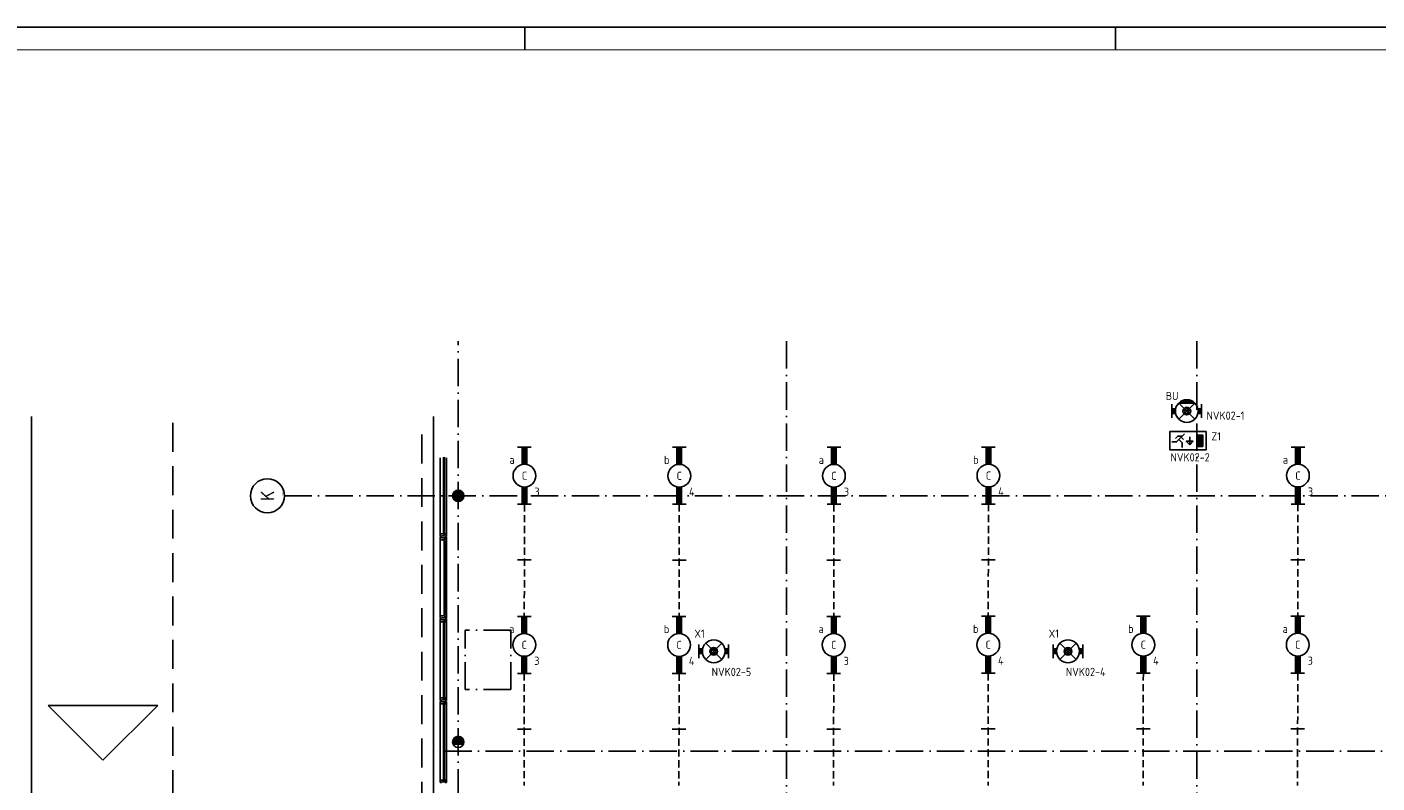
# Model space of a CAD drawing. Header units: millimetres. Extents: x 90707 to 259985, y -1262 to 84291.
# Tile 49 of 85: x 131388 to 160994, y 67708 to 84291. Entities that reach past the tile are written whole.
import ezdxf
from ezdxf.enums import TextEntityAlignment as Align

# ---------------------------------------------------------------- set-up
doc = ezdxf.new("R2010")
doc.units = ezdxf.units.MM
doc.header["$LTSCALE"] = 100
doc.linetypes.add('DASHDOT', pattern=[9, 6, -1.5, 0, -1.5])
doc.linetypes.add('HIDDEN', pattern=[9.525, 6.35, -3.175])
doc.layers.get('0').update_dxf_attribs({"linetype": 'CONTINUOUS'})
for name, color, linetype in [('AL$1----_MAATVOERING', 7, 'CONTINUOUS'), ('AL$7----_STRAMIEN', 1, 'DASHDOT'), ('AL21----_BUITENWAND', 4, 'CONTINUOUS'), ('AL28----_KONSTRUKTIE', 3, 'CONTINUOUS'), ('AL31----_BUITENKOZ', 7, 'CONTINUOUS'), ('AL32----_BINNENKOZ', 7, 'CONTINUOUS'), ('ALN-----_BLOCKNAAM', 2, 'CONTINUOUS'), ('ALXAA---_GEWBETON', 12, 'CONTINUOUS'), ('ALXOU---_GLAS', 7, 'CONTINUOUS'), ('EB63101-_ATTRIB', 2, 'CONTINUOUS'), ('EB63202-_ATTRIB', 2, 'CONTINUOUS'), ('EB63501-_ATTRIB', 2, 'CONTINUOUS'), ('EL63101-_LICHT-ARM', 3, 'CONTINUOUS'), ('EL63202-_NOODVRL-TXT', 3, 'CONTINUOUS'), ('EL63501-_NOODVRL-ARM', 3, 'CONTINUOUS'), ('EL6441--_DATACOM', 3, 'CONTINUOUS'), ('LIJN025', 10, 'CONTINUOUS'), ('LIJN035', 50, 'CONTINUOUS'), ('LIJN050', 90, 'CONTINUOUS'), ('TEKST25', 10, 'CONTINUOUS'), ('TEKST35', 50, 'CONTINUOUS'), ('TEKST50', 90, 'CONTINUOUS'), ('VOLGNUMMER', 7, 'CONTINUOUS')]:
    doc.layers.add(name, color=color, linetype=linetype)
doc.styles.add('1_8', font='ISO', dxfattribs={"height": 1.8})
doc.styles.add('ISO', font='ISO.SHX')
doc.styles.add('NORATT', font='isocp.shx')
doc.styles.add('ROMAND', font='romand')
doc.styles.get("Standard").update_dxf_attribs({"font": 'iso.shx'})

# ---------------------------------------------------------------- blocks, each defined once
blk = doc.blocks.new('A0-GE')
at = {"layer": 'LIJN025'}
for p, q in [((516, 836), (516, 841)), ((645.5, 836), (645.5, 841))]:
    blk.add_line(p, q, dxfattribs=at)
blk.add_lwpolyline([(1500, 841), (1500, 0), (0, 0), (0, 841)], close=True, dxfattribs=at)
at = {"layer": 'LIJN050', "const_width": 0.2}
blk.add_lwpolyline([(1495, 836), (25, 836), (25, 5), (1495, 5)], close=True, dxfattribs=at)
at = {"layer": 'TEKST25', "style": 'ROMAND', "width": 2.899115}
blk.add_attdef('STATUS', text='', height=2.5, dxfattribs=at).set_placement((1454, 71.5), (1493, 71.5), align=Align.FIT)
at = {"layer": 'TEKST25', "style": 'ISO'}
for tag, p in [('E', (1455.25, 66)), ('NAAM-E', (1466.75, 66)), ('DATUM-E', (1485, 66)), ('D', (1455.25, 61)), ('NAAM-D', (1466.75, 61)), ('DATUM-D', (1485, 61)), ('C', (1455.25, 56)), ('NAAM-C', (1466.75, 56)), ('DATUM-C', (1485, 56)), ('B', (1455.25, 51)), ('NAAM-B', (1466.75, 51)), ('DATUM-B', (1485, 51)), ('A', (1455.25, 46)), ('NAAM-A', (1466.75, 46)), ('DATUM-A', (1485, 46))]:
    blk.add_attdef(tag, text='', height=2.5, dxfattribs=at).set_placement(p, align=Align.CENTER)
for tag, p in [('DATUM', (1332.75, 36.25)), ('SCHAAL', (1368, 36.25)), ('GETEKEND', (1398.25, 36.25)), ('GECONTOL.', (1433, 36.25)), ('FORMAAT', (1463.25, 28.25))]:
    blk.add_attdef(tag, p, '', height=2.5, dxfattribs=at)
at = {"layer": 'TEKST35', "style": 'ISO'}
for tag, p in [('PROJECT', (1334.5, 72.5)), ('PLAATS', (1334.5, 63.5)), ('INSTALLATIE-REGEL1', (1334.5, 52.5)), ('INSTALLATIE-REGEL2', (1334.5, 43.5))]:
    blk.add_attdef(tag, p, '', height=4, dxfattribs=at)
blk.add_attdef('PROJ.NR.', text='', height=4, dxfattribs=at).set_placement((1481, 23), align=Align.CENTER)
at = {"layer": 'TEKST50', "style": 'ISO'}
blk.add_attdef('FILE-NAAM', text='', height=5, dxfattribs=at).set_placement((1473.5, 7.5), align=Align.CENTER)
blk = doc.blocks.new('EJ3T01W')
at = {"color": 0}
for p, q in [((-3.25, -1.5), (-3.25, 1.5)), ((-3.25, 0.52), (-2.44, 0.52)), ((-3.25, 0.17), (-2.49, 0.17)), ((-1.77, 1.77), (1.77, -1.77)), ((1.77, 1.77), (-1.77, -1.77)), ((2.44, 0.52), (3.25, 0.52)), ((2.49, 0.17), (3.25, 0.17)), ((3.25, -1.5), (3.25, 1.5)), ((-3.25, -0.17), (-2.49, -0.17)), ((-3.25, -0.52), (-2.44, -0.52)), ((2.44, -0.52), (3.25, -0.52)), ((2.49, -0.17), (3.25, -0.17))]:
    blk.add_line(p, q, dxfattribs=at)
for p, q in [((1.77, -1.77), (-1.77, -1.77)), ((1.48, -2.02), (-1.48, -2.02)), ((1.05, -2.27), (-1.05, -2.27))]:
    blk.add_line(p, q)
at = {"color": 6}
blk.add_lwpolyline([(1.77, -1.77), (1.75, -1.75)], dxfattribs=at)
at = {"color": 0}
for radius in [2.5, 0.85, 0.5]:
    blk.add_circle((0, 0), radius, dxfattribs=at)
at = {"color": 6, "style": '1_8'}
for tag, flags, p in [('A_CODE', 8, (-3.5, 2.75)), ('SCHAK', 8, (3.5, 2.75)), ('GROEP', 8, (-3.5, -2.75)), ('KAST', 9, (3.5, -2.75))]:
    blk.add_attdef(tag, text='', height=1.8, dxfattribs=dict(at, flags=flags)).set_placement(p, align=Align.MIDDLE)
blk = doc.blocks.new('ES3N026')
for p, q in [((-1.5, 0.75), (-1, 0.25)), ((0.38, -0.88), (0.38, 0.87)), ((2.25, 1.25), (2.25, -1.25)), ((2.5, 1.25), (2.5, -1.25)), ((2.75, 1.25), (2.75, -1.25)), ((3, 1.25), (3, -1.25))]:
    blk.add_line(p, q)
for points in [[(4.01, 2.01), (4.01, -1.98), (-3.99, -1.98), (-3.99, 2.01)], [(3.25, -1.25), (2, -1.25), (2, 1.25), (3.25, 1.25)], [(0.38, -0.88), (1.12, -0.13), (-0.37, -0.13)]]:
    blk.add_lwpolyline(points, close=True)
for points in [[(-0.75, 1.5), (-2.5, -0.25), (-3.5, -0.25)], [(-1.25, 1), (-2.25, 1), (-2.75, 0.5)], [(-2, 0.25), (-1.25, -0.5), (-1.25, -1.5)]]:
    blk.add_lwpolyline(points)
at = {"style": '1_8'}
for tag, flags, p in [('A_CODE', 8, (-3.5, 2.75)), ('SCHAK', 8, (3.5, 2.75)), ('GROEP', 8, (-3.5, -2.75)), ('KAST', 9, (3.5, -2.75))]:
    blk.add_attdef(tag, text='', height=1.8, dxfattribs=dict(at, flags=flags)).set_placement(p, align=Align.MIDDLE_CENTER)
at = {"color": 2, "style": '1_8', "flags": 8}
blk.add_attdef('NUMMER', text='', height=1.8, dxfattribs=at).set_placement((4, 3.75), align=Align.MIDDLE)
blk = doc.blocks.new('EJ3T01')
at = {"color": 0}
for p, q in [((-3.25, -1.5), (-3.25, 1.5)), ((-3.25, 0.52), (-2.44, 0.52)), ((-3.25, 0.17), (-2.49, 0.17)), ((-1.77, 1.77), (1.77, -1.77)), ((1.77, 1.77), (-1.77, -1.77)), ((2.44, 0.52), (3.25, 0.52)), ((2.49, 0.17), (3.25, 0.17)), ((3.25, -1.5), (3.25, 1.5)), ((-3.25, -0.17), (-2.49, -0.17)), ((-3.25, -0.52), (-2.44, -0.52)), ((2.44, -0.52), (3.25, -0.52)), ((2.49, -0.17), (3.25, -0.17))]:
    blk.add_line(p, q, dxfattribs=at)
at = {"color": 6}
blk.add_lwpolyline([(1.77, -1.77), (1.75, -1.75)], dxfattribs=at)
at = {"color": 0}
for radius in [2.5, 0.85, 0.5]:
    blk.add_circle((0, 0), radius, dxfattribs=at)
at = {"color": 6, "style": '1_8'}
for tag, flags, p in [('A_CODE', 8, (-3.5, 2.75)), ('SCHAK', 8, (3.5, 2.75)), ('GROEP', 8, (-3.5, -2.75)), ('KAST', 9, (3.5, -2.75))]:
    blk.add_attdef(tag, text='', height=1.8, dxfattribs=dict(at, flags=flags)).set_placement(p, align=Align.MIDDLE)
blk = doc.blocks.new('EJ3T20')
at = {"color": 0}
for p, q in [((-6.25, -1.5), (-6.25, 1.5)), ((-6.25, -1.5), (-6.25, 1.5)), ((-6.25, 0.52), (-2.44, 0.52)), ((-6.25, 0.52), (-2.44, 0.52)), ((-6.25, 0.17), (-2.49, 0.17)), ((-6.25, 0.17), (-2.49, 0.17)), ((2.44, 0.52), (6.25, 0.52)), ((2.44, 0.52), (6.25, 0.52)), ((2.49, 0.17), (6.25, 0.17)), ((2.49, 0.17), (6.25, 0.17)), ((6.25, -1.5), (6.25, 1.5)), ((6.25, -1.5), (6.25, 1.5)), ((-6.25, -0.17), (-2.49, -0.17)), ((-6.25, -0.17), (-2.49, -0.17)), ((-6.25, -0.52), (-2.44, -0.52)), ((-6.25, -0.52), (-2.44, -0.52)), ((2.44, -0.52), (6.25, -0.52)), ((2.44, -0.52), (6.25, -0.52)), ((2.49, -0.17), (6.25, -0.17)), ((2.49, -0.17), (6.25, -0.17))]:
    blk.add_line(p, q, dxfattribs=at)
blk.add_circle((0, 0), 2.5, dxfattribs=at)
blk.add_circle((0, 0), 2.5, dxfattribs=at)
at = {"style": 'NORATT', "flags": 9}
blk.add_attdef('GELIJK', text='', height=1.8, dxfattribs=at).set_placement((3.5, 5), align=Align.MIDDLE_CENTER)
at = {"color": 6}
for tag, style, flags, p in [('SCHAK', 'NORATT', 8, (3.5, 2.75)), ('SCHAK', '1_8', 8, (3.5, 2.75)), ('A_CODE', 'NORATT', 8, (0, 0)), ('A_CODE', '1_8', 8, (0, 0)), ('GROEP', 'NORATT', 8, (-3.5, -2.75)), ('GROEP', '1_8', 8, (-3.5, -2.75)), ('KAST', 'NORATT', 9, (3.5, -2.75)), ('KAST', '1_8', 9, (3.5, -2.75))]:
    blk.add_attdef(tag, text='', height=1.8, dxfattribs=dict(at, style=style, flags=flags)).set_placement(p, align=Align.MIDDLE)
blk = doc.blocks.new('1010')
at = {"layer": 'AL$7----_STRAMIEN', "color": 7, "linetype": 'Continuous'}
blk.add_circle((0, 750), 750, dxfattribs=at)
at = {"layer": 'AL$7----_STRAMIEN', "color": 3, "linetype": 'Continuous'}
blk.add_attdef('STR-NAAM', text='', height=600, rotation=360, dxfattribs=at).set_placement((0, 750), align=Align.MIDDLE)
at = {"layer": 'ALN-----_BLOCKNAAM', "linetype": 'Continuous'}
blk.add_text('1010', height=100, dxfattribs=at).set_placement((0, 0))
blk = doc.blocks.new('A$Cca306792')
at = {"layer": 'AL$1----_MAATVOERING', "color": 8, "linetype": 'HIDDEN'}
for p, q in [((43468, 76870), (43468, 67405)), ((48928, 67405), (48928, 76870))]:
    blk.add_line(p, q, dxfattribs=at)
at = {"layer": 'AL$7----_STRAMIEN', "color": 1}
for p, q in [((49728, 39870), (49728, 78662)), ((86120, 75270), (45918, 75270))]:
    blk.add_line(p, q, dxfattribs=at)
at = {"layer": 'AL$7----_STRAMIEN', "color": 8}
for p, q in [((50878, 72320), (49878, 72320)), ((49878, 71020), (49878, 72320)), ((50878, 71020), (50878, 72320)), ((50878, 71020), (49878, 71020))]:
    blk.add_line(p, q, dxfattribs=at)
at = {"layer": 'AL$7----_STRAMIEN', "color": 1}
for points in [[(56928, 78659), (56928, 39870)], [(65928, 78659), (65928, 39870)], [(86120, 75270), (45918, 75270)], [(86028, 69670), (49182, 69670)]]:
    blk.add_lwpolyline(points, dxfattribs=at)
at = {"layer": 'AL21----_BUITENWAND', "color": 8}
for p, q in [((40368, 77010), (40368, 67235)), ((49188, 67265), (49188, 77010))]:
    blk.add_line(p, q, dxfattribs=at)
at = {"layer": 'AL28----_KONSTRUKTIE', "color": 8}
for centre in [(49728, 75270), (49728, 69870)]:
    blk.add_circle(centre, 125, dxfattribs=at)
at = {"layer": 'AL31----_BUITENKOZ', "color": 8}
for p, q in [((49329, 74435), (49329, 76105)), ((49468, 74435), (49468, 76105)), ((49359, 74361), (49329, 74361)), ((49329, 74361), (49329, 74305)), ((49359, 74347), (49359, 74361)), ((49439, 74347), (49359, 74347)), ((49417, 74305), (49417, 74314)), ((49417, 74314), (49432, 74314)), ((49432, 74314), (49432, 74328)), ((49432, 74328), (49468, 74328)), ((49467, 74324), (49437, 74324)), ((49437, 74324), (49437, 74302)), ((49468, 74361), (49439, 74361)), ((49439, 74361), (49439, 74347)), ((49467, 74317), (49467, 74324)), ((49471, 74315), (49467, 74317)), ((49468, 74328), (49468, 74361)), ((49471, 74272), (49471, 74315)), ((49329, 72635), (49329, 74305)), ((49329, 74305), (49417, 74305)), ((49432, 74310), (49417, 74310)), ((49417, 74310), (49417, 74305)), ((49417, 74305), (49417, 74258)), ((49417, 74258), (49417, 72682)), ((49417, 74258), (49430, 74255)), ((49430, 74255), (49430, 74272)), ((49430, 74272), (49471, 74272)), ((49432, 74302), (49432, 74310)), ((49437, 74302), (49432, 74302)), ((49469, 74272), (49455, 74272)), ((49455, 74272), (49455, 74255)), ((49455, 74255), (49469, 74255)), ((49469, 74255), (49469, 74272)), ((49471, 74258), (49471, 72682)), ((49329, 72579), (49329, 72635)), ((49329, 72635), (49417, 72635)), ((49359, 72579), (49329, 72579)), ((49439, 72593), (49359, 72593)), ((49359, 72593), (49359, 72579)), ((49417, 72682), (49430, 72684)), ((49417, 72635), (49417, 72682)), ((49417, 72635), (49417, 72626)), ((49417, 72629), (49417, 72635)), ((49432, 72629), (49417, 72629)), ((49417, 72626), (49432, 72626)), ((49430, 72684), (49430, 72667)), ((49430, 72667), (49471, 72667)), ((49437, 72637), (49432, 72637)), ((49432, 72637), (49432, 72629)), ((49432, 72626), (49432, 72612)), ((49432, 72612), (49468, 72612)), ((49437, 72615), (49437, 72637)), ((49467, 72615), (49437, 72615)), ((49439, 72579), (49439, 72593)), ((49468, 72579), (49439, 72579)), ((49455, 72667), (49455, 72684)), ((49455, 72684), (49469, 72684)), ((49469, 72667), (49455, 72667)), ((49471, 72624), (49467, 72622)), ((49467, 72622), (49467, 72615)), ((49468, 72612), (49468, 72579)), ((49469, 72684), (49469, 72667)), ((49471, 72667), (49471, 72624)), ((49329, 70835), (49329, 72505)), ((49468, 70835), (49468, 72505)), ((49329, 69035), (49329, 70705)), ((49468, 69035), (49468, 70705))]:
    blk.add_line(p, q, dxfattribs=at)
at = {"layer": 'AL31----_BUITENKOZ', "color": 8, "linetype": 'Continuous'}
for p, q in [((49329, 74398), (49329, 74435)), ((49329, 74435), (49336, 74435)), ((49329, 74379), (49329, 74398)), ((49335, 74379), (49329, 74379)), ((49349, 74379), (49335, 74379)), ((49336, 74435), (49340, 74435)), ((49340, 74435), (49348, 74435)), ((49348, 74435), (49401, 74435)), ((49358, 74379), (49349, 74379)), ((49349, 74379), (49349, 74379)), ((49438, 74393), (49358, 74393)), ((49358, 74393), (49358, 74379)), ((49401, 74435), (49401, 74418)), ((49401, 74418), (49468, 74418)), ((49468, 74435), (49431, 74435)), ((49431, 74435), (49431, 74418)), ((49431, 74418), (49463, 74418)), ((49438, 74379), (49438, 74393)), ((49448, 74379), (49438, 74379)), ((49462, 74379), (49448, 74379)), ((49448, 74379), (49448, 74379)), ((49468, 74379), (49462, 74379)), ((49463, 74418), (49463, 74423)), ((49463, 74423), (49468, 74423)), ((49468, 74423), (49468, 74435)), ((49468, 74418), (49468, 74379)), ((49335, 72561), (49329, 72561)), ((49329, 72561), (49329, 72542)), ((49329, 72542), (49329, 72505)), ((49349, 72561), (49335, 72561)), ((49358, 72561), (49349, 72561)), ((49349, 72561), (49349, 72561)), ((49358, 72547), (49358, 72561)), ((49438, 72547), (49358, 72547)), ((49448, 72561), (49438, 72561)), ((49438, 72561), (49438, 72547)), ((49462, 72561), (49448, 72561)), ((49448, 72561), (49448, 72561)), ((49468, 72561), (49462, 72561)), ((49468, 72522), (49468, 72561)), ((49329, 72505), (49336, 72505)), ((49336, 72505), (49340, 72505)), ((49340, 72505), (49348, 72505)), ((49348, 72505), (49401, 72505)), ((49401, 72505), (49401, 72522)), ((49401, 72522), (49468, 72522)), ((49431, 72522), (49463, 72522)), ((49431, 72505), (49431, 72522)), ((49468, 72505), (49431, 72505)), ((49463, 72522), (49463, 72517)), ((49463, 72517), (49468, 72517)), ((49468, 72517), (49468, 72505)), ((49329, 70798), (49329, 70835)), ((49329, 70835), (49336, 70835)), ((49329, 70779), (49329, 70798)), ((49335, 70779), (49329, 70779)), ((49335, 70761), (49329, 70761)), ((49329, 70761), (49329, 70742)), ((49349, 70779), (49335, 70779)), ((49349, 70761), (49335, 70761)), ((49336, 70835), (49340, 70835)), ((49340, 70835), (49348, 70835)), ((49348, 70835), (49401, 70835)), ((49358, 70779), (49349, 70779)), ((49349, 70779), (49349, 70779)), ((49358, 70761), (49349, 70761)), ((49349, 70761), (49349, 70761)), ((49438, 70793), (49358, 70793)), ((49358, 70793), (49358, 70779)), ((49358, 70747), (49358, 70761)), ((49401, 70835), (49401, 70818)), ((49401, 70818), (49468, 70818)), ((49468, 70835), (49431, 70835)), ((49431, 70835), (49431, 70818)), ((49431, 70818), (49463, 70818)), ((49438, 70779), (49438, 70793)), ((49448, 70779), (49438, 70779)), ((49448, 70761), (49438, 70761)), ((49438, 70761), (49438, 70747)), ((49462, 70779), (49448, 70779)), ((49448, 70779), (49448, 70779)), ((49462, 70761), (49448, 70761)), ((49448, 70761), (49448, 70761)), ((49468, 70779), (49462, 70779)), ((49468, 70761), (49462, 70761)), ((49463, 70818), (49463, 70823)), ((49463, 70823), (49468, 70823)), ((49468, 70823), (49468, 70835)), ((49468, 70818), (49468, 70779)), ((49468, 70722), (49468, 70761)), ((49329, 70742), (49329, 70705)), ((49329, 70705), (49336, 70705)), ((49336, 70705), (49340, 70705)), ((49340, 70705), (49348, 70705)), ((49348, 70705), (49401, 70705)), ((49438, 70747), (49358, 70747)), ((49401, 70705), (49401, 70722)), ((49401, 70722), (49468, 70722)), ((49431, 70722), (49463, 70722)), ((49431, 70705), (49431, 70722)), ((49468, 70705), (49431, 70705)), ((49463, 70722), (49463, 70717)), ((49463, 70717), (49468, 70717)), ((49468, 70717), (49468, 70705)), ((49329, 68998), (49329, 69035)), ((49329, 69035), (49336, 69035)), ((49329, 68979), (49329, 68998)), ((49336, 69035), (49340, 69035)), ((49340, 69035), (49348, 69035)), ((49348, 69035), (49401, 69035)), ((49438, 68993), (49358, 68993)), ((49358, 68993), (49358, 68979)), ((49401, 69035), (49401, 69018)), ((49401, 69018), (49468, 69018)), ((49468, 69035), (49431, 69035)), ((49431, 69035), (49431, 69018)), ((49431, 69018), (49463, 69018)), ((49438, 68979), (49438, 68993)), ((49463, 69018), (49463, 69023)), ((49463, 69023), (49468, 69023)), ((49468, 69023), (49468, 69035)), ((49468, 69018), (49468, 68979)), ((49335, 68979), (49329, 68979)), ((49349, 68979), (49335, 68979)), ((49358, 68979), (49349, 68979)), ((49349, 68979), (49349, 68979)), ((49448, 68979), (49438, 68979)), ((49462, 68979), (49448, 68979)), ((49448, 68979), (49448, 68979)), ((49468, 68979), (49462, 68979))]:
    blk.add_line(p, q, dxfattribs=at)
at = {"layer": 'AL32----_BINNENKOZ', "color": 8}
for p, q in [((41936, 69468), (40736, 70668)), ((40736, 70668), (43136, 70668)), ((43136, 70668), (41936, 69468))]:
    blk.add_line(p, q, dxfattribs=at)
at = {"layer": 'ALXAA---_GEWBETON', "color": 8}
for p, q in [((49603, 75265), (49853, 75265)), ((49604, 75285), (49852, 75285)), ((49606, 75245), (49851, 75245)), ((49609, 75305), (49848, 75305)), ((49611, 75225), (49845, 75225)), ((49616, 75325), (49840, 75325)), ((49621, 75205), (49836, 75205)), ((49629, 75345), (49828, 75345)), ((49648, 75365), (49809, 75365)), ((49681, 75385), (49776, 75385)), ((49636, 75185), (49821, 75185)), ((49659, 75165), (49797, 75165)), ((49715, 75145), (49742, 75145)), ((49604, 69885), (49852, 69885)), ((49609, 69905), (49848, 69905)), ((49616, 69925), (49840, 69925)), ((49629, 69945), (49828, 69945)), ((49648, 69965), (49809, 69965)), ((49681, 69985), (49776, 69985)), ((49603, 69865), (49853, 69865)), ((49606, 69845), (49851, 69845)), ((49611, 69825), (49845, 69825))]:
    blk.add_line(p, q, dxfattribs=at)
at = {"layer": 'ALXOU---_GLAS', "color": 8}
for p, q in [((49403, 74420), (49403, 76120)), ((49429, 76120), (49429, 74420)), ((49429, 74420), (49403, 74420)), ((49432, 74270), (49453, 74270)), ((49432, 72669), (49432, 74270)), ((49453, 74270), (49453, 72669)), ((49453, 72669), (49432, 72669)), ((49403, 72520), (49429, 72520)), ((49403, 70820), (49403, 72520)), ((49429, 72520), (49429, 70820)), ((49429, 70820), (49403, 70820)), ((49403, 70720), (49429, 70720)), ((49403, 69020), (49403, 70720)), ((49429, 70720), (49429, 69020)), ((49429, 69020), (49403, 69020))]:
    blk.add_line(p, q, dxfattribs=at)
at = {"layer": 'AL$7----_STRAMIEN', "xscale": 0.5, "yscale": 0.5, "zscale": 0.5, "rotation": 90}
blk.add_blockref('1010', (45918, 75270), dxfattribs=at).add_auto_attribs({'STR-NAAM': 'K'})
at = {"layer": 'VOLGNUMMER', "color": 252, "linetype": 'ByBlock'}
for tag, p in [('0.28', (16187, 74214)), ('0.16', (78893, 73105)), ('0.17', (62961, 72994)), ('0.29', (35887, 72529)), ('0.18', (53124, 64542)), ('0.701', (85482, 63517)), ('0.30', (29366, 63128)), ('0.32', (36092, 63166)), ('0.12', (90689, 63024)), ('0.29A', (33165, 62745)), ('0.30', (38191, 61494)), ('0.27', (17657, 61363)), ('0.19', (61479, 61433)), ('0.14', (89762, 60088)), ('0.33', (45869, 59450)), ('0.15', (73454, 57402)), ('0.25', (28058, 57013)), ('0.801', (112714, 57073)), ('0.18A', (61029, 56759)), ('0.26A', (36299, 54851)), ('0.20', (60895, 53506)), ('0.800', (90980, 50804)), ('0.25A', (73288, 48435)), ('0.21', (58702, 48178)), ('0.300', (94483, 48257)), ('0.24', (35041, 47783)), ('0.102', (87631, 47613)), ('0.26', (18559, 46119)), ('0.203', (95795, 46197)), ('0.802', (68387, 42721)), ('0.204', (95497, 42149)), ('0.07B', (66790, 38909)), ('0.702', (95327, 36513))]:
    blk.add_attdef(tag, text='', height=250, dxfattribs=at).set_placement(p, align=Align.MIDDLE_CENTER)
at = {"layer": 'VOLGNUMMER', "color": 8, "linetype": 'ByBlock'}
blk.add_attdef('0.600', text='', height=250, dxfattribs=at).set_placement((96800, 48300), align=Align.MIDDLE_CENTER)

msp = doc.modelspace()

# ---------------------------------------------------------------- linework, layer by layer
at = {"layer": 'LIJN035', "linetype": 'HIDDEN', "ltscale": 0.25}
for p, q in [((142298, 73823), (142294, 71363)), ((145693, 73821), (145689, 71361)), ((149084, 73821), (149080, 71361)), ((152473, 73826), (152469, 71366)), ((159260, 73826), (159256, 71366)), ((142294, 70113), (142290, 67652)), ((145689, 70111), (145685, 67651)), ((149080, 70111), (149076, 67651)), ((152469, 70116), (152465, 67656)), ((155870, 70116), (155866, 67656)), ((159256, 70116), (159252, 67656))]:
    msp.add_line(p, q, dxfattribs=at)
at = {"layer": 'LIJN035'}
for p, q in [((142446, 72600), (142146, 72600)), ((145841, 72598), (145541, 72598)), ((149232, 72598), (148932, 72598)), ((152621, 72603), (152321, 72603)), ((159408, 72603), (159108, 72603)), ((142442, 68890), (142142, 68890)), ((145837, 68888), (145537, 68888)), ((149228, 68888), (148928, 68888)), ((152617, 68893), (152317, 68893)), ((156018, 68893), (155718, 68893)), ((159404, 68893), (159104, 68893))]:
    msp.add_line(p, q, dxfattribs=at)

# ---------------------------------------------------------------- block references
at = {"xscale": 100, "yscale": 100, "zscale": 100}
msp.add_blockref('A0-GE', (90707, 191), dxfattribs=at)
at = {"layer": 'EL63101-_LICHT-ARM'}
ref = msp.add_blockref('EJ3T20', (142298, 74448), dxfattribs=dict(at, xscale=100, yscale=100, zscale=100, rotation=90))
ref.add_attrib('A_CODE', 'C', dxfattribs={"layer": 'EB63101-_ATTRIB', "color": 1, "height": 180, "style": '1_8', "flags": 8}).set_placement((142298, 74448), align=Align.MIDDLE)
ref.add_attrib('GROEP', '3', dxfattribs={"layer": 'EB63101-_ATTRIB', "color": 1, "height": 180, "style": '1_8', "flags": 8}).set_placement((142573, 74098), align=Align.MIDDLE)
ref.add_attrib('SCHAK', 'a', dxfattribs={"layer": 'EB63101-_ATTRIB', "color": 1, "height": 180, "style": '1_8', "flags": 8}).set_placement((142023, 74798), align=Align.MIDDLE)
ref = msp.add_blockref('EJ3T20', (145693, 74446), dxfattribs=dict(at, xscale=100, yscale=100, zscale=100, rotation=90))
ref.add_attrib('A_CODE', 'C', dxfattribs={"layer": 'EB63101-_ATTRIB', "color": 1, "height": 180, "style": '1_8', "flags": 8}).set_placement((145693, 74446), align=Align.MIDDLE)
ref.add_attrib('GROEP', '4', dxfattribs={"layer": 'EB63101-_ATTRIB', "color": 1, "height": 180, "style": '1_8', "flags": 8}).set_placement((145968, 74096), align=Align.MIDDLE)
ref.add_attrib('SCHAK', 'b', dxfattribs={"layer": 'EB63101-_ATTRIB', "color": 1, "height": 180, "style": '1_8', "flags": 8}).set_placement((145418, 74796), align=Align.MIDDLE)
ref = msp.add_blockref('EJ3T20', (149084, 74446), dxfattribs=dict(at, xscale=100, yscale=100, zscale=100, rotation=90))
ref.add_attrib('A_CODE', 'C', dxfattribs={"layer": 'EB63101-_ATTRIB', "color": 1, "height": 180, "style": '1_8', "flags": 8}).set_placement((149084, 74446), align=Align.MIDDLE)
ref.add_attrib('GROEP', '3', dxfattribs={"layer": 'EB63101-_ATTRIB', "color": 1, "height": 180, "style": '1_8', "flags": 8}).set_placement((149359, 74096), align=Align.MIDDLE)
ref.add_attrib('SCHAK', 'a', dxfattribs={"layer": 'EB63101-_ATTRIB', "color": 1, "height": 180, "style": '1_8', "flags": 8}).set_placement((148809, 74796), align=Align.MIDDLE)
ref = msp.add_blockref('EJ3T20', (152473, 74451), dxfattribs=dict(at, xscale=100, yscale=100, zscale=100, rotation=90))
ref.add_attrib('A_CODE', 'C', dxfattribs={"layer": 'EB63101-_ATTRIB', "color": 1, "height": 180, "style": '1_8', "flags": 8}).set_placement((152473, 74451), align=Align.MIDDLE)
ref.add_attrib('GROEP', '4', dxfattribs={"layer": 'EB63101-_ATTRIB', "color": 1, "height": 180, "style": '1_8', "flags": 8}).set_placement((152748, 74101), align=Align.MIDDLE)
ref.add_attrib('SCHAK', 'b', dxfattribs={"layer": 'EB63101-_ATTRIB', "color": 1, "height": 180, "style": '1_8', "flags": 8}).set_placement((152198, 74801), align=Align.MIDDLE)
ref = msp.add_blockref('EJ3T20', (159260, 74451), dxfattribs=dict(at, xscale=100, yscale=100, zscale=100, rotation=90))
ref.add_attrib('A_CODE', 'C', dxfattribs={"layer": 'EB63101-_ATTRIB', "color": 1, "height": 180, "style": '1_8', "flags": 8}).set_placement((159260, 74451), align=Align.MIDDLE)
ref.add_attrib('GROEP', '3', dxfattribs={"layer": 'EB63101-_ATTRIB', "color": 1, "height": 180, "style": '1_8', "flags": 8}).set_placement((159535, 74101), align=Align.MIDDLE)
ref.add_attrib('SCHAK', 'a', dxfattribs={"layer": 'EB63101-_ATTRIB', "color": 1, "height": 180, "style": '1_8', "flags": 8}).set_placement((158985, 74801), align=Align.MIDDLE)
ref = msp.add_blockref('EJ3T20', (142294, 70738), dxfattribs=dict(at, xscale=100, yscale=100, zscale=100, rotation=90))
ref.add_attrib('A_CODE', 'C', dxfattribs={"layer": 'EB63101-_ATTRIB', "color": 1, "height": 180, "style": '1_8', "flags": 8}).set_placement((142294, 70738), align=Align.MIDDLE)
ref.add_attrib('GROEP', '3', dxfattribs={"layer": 'EB63101-_ATTRIB', "color": 1, "height": 180, "style": '1_8', "flags": 8}).set_placement((142569, 70388), align=Align.MIDDLE)
ref.add_attrib('SCHAK', 'a', dxfattribs={"layer": 'EB63101-_ATTRIB', "color": 1, "height": 180, "style": '1_8', "flags": 8}).set_placement((142019, 71088), align=Align.MIDDLE)
ref = msp.add_blockref('EJ3T20', (145689, 70736), dxfattribs=dict(at, xscale=100, yscale=100, zscale=100, rotation=90))
ref.add_attrib('A_CODE', 'C', dxfattribs={"layer": 'EB63101-_ATTRIB', "color": 1, "height": 180, "style": '1_8', "flags": 8}).set_placement((145689, 70736), align=Align.MIDDLE)
ref.add_attrib('GROEP', '4', dxfattribs={"layer": 'EB63101-_ATTRIB', "color": 1, "height": 180, "style": '1_8', "flags": 8}).set_placement((145964, 70386), align=Align.MIDDLE)
ref.add_attrib('SCHAK', 'b', dxfattribs={"layer": 'EB63101-_ATTRIB', "color": 1, "height": 180, "style": '1_8', "flags": 8}).set_placement((145414, 71086), align=Align.MIDDLE)
ref = msp.add_blockref('EJ3T20', (149080, 70736), dxfattribs=dict(at, xscale=100, yscale=100, zscale=100, rotation=90))
ref.add_attrib('A_CODE', 'C', dxfattribs={"layer": 'EB63101-_ATTRIB', "color": 1, "height": 180, "style": '1_8', "flags": 8}).set_placement((149080, 70736), align=Align.MIDDLE)
ref.add_attrib('GROEP', '3', dxfattribs={"layer": 'EB63101-_ATTRIB', "color": 1, "height": 180, "style": '1_8', "flags": 8}).set_placement((149355, 70386), align=Align.MIDDLE)
ref.add_attrib('SCHAK', 'a', dxfattribs={"layer": 'EB63101-_ATTRIB', "color": 1, "height": 180, "style": '1_8', "flags": 8}).set_placement((148805, 71086), align=Align.MIDDLE)
ref = msp.add_blockref('EJ3T20', (152469, 70741), dxfattribs=dict(at, xscale=100, yscale=100, zscale=100, rotation=90))
ref.add_attrib('A_CODE', 'C', dxfattribs={"layer": 'EB63101-_ATTRIB', "color": 1, "height": 180, "style": '1_8', "flags": 8}).set_placement((152469, 70741), align=Align.MIDDLE)
ref.add_attrib('GROEP', '4', dxfattribs={"layer": 'EB63101-_ATTRIB', "color": 1, "height": 180, "style": '1_8', "flags": 8}).set_placement((152744, 70391), align=Align.MIDDLE)
ref.add_attrib('SCHAK', 'b', dxfattribs={"layer": 'EB63101-_ATTRIB', "color": 1, "height": 180, "style": '1_8', "flags": 8}).set_placement((152194, 71091), align=Align.MIDDLE)
ref = msp.add_blockref('EJ3T20', (155870, 70741), dxfattribs=dict(at, xscale=100, yscale=100, zscale=100, rotation=90))
ref.add_attrib('A_CODE', 'C', dxfattribs={"layer": 'EB63101-_ATTRIB', "color": 1, "height": 180, "style": '1_8', "flags": 8}).set_placement((155870, 70741), align=Align.MIDDLE)
ref.add_attrib('GROEP', '4', dxfattribs={"layer": 'EB63101-_ATTRIB', "color": 1, "height": 180, "style": '1_8', "flags": 8}).set_placement((156145, 70391), align=Align.MIDDLE)
ref.add_attrib('SCHAK', 'b', dxfattribs={"layer": 'EB63101-_ATTRIB', "color": 1, "height": 180, "style": '1_8', "flags": 8}).set_placement((155595, 71091), align=Align.MIDDLE)
ref = msp.add_blockref('EJ3T20', (159256, 70741), dxfattribs=dict(at, xscale=100, yscale=100, zscale=100, rotation=90))
ref.add_attrib('A_CODE', 'C', dxfattribs={"layer": 'EB63101-_ATTRIB', "color": 1, "height": 180, "style": '1_8', "flags": 8}).set_placement((159256, 70741), align=Align.MIDDLE)
ref.add_attrib('GROEP', '3', dxfattribs={"layer": 'EB63101-_ATTRIB', "color": 1, "height": 180, "style": '1_8', "flags": 8}).set_placement((159531, 70391), align=Align.MIDDLE)
ref.add_attrib('SCHAK', 'a', dxfattribs={"layer": 'EB63101-_ATTRIB', "color": 1, "height": 180, "style": '1_8', "flags": 8}).set_placement((158981, 71091), align=Align.MIDDLE)
at = {"layer": 'EL63202-_NOODVRL-TXT'}
ref = msp.add_blockref('ES3N026', (156848, 75216), dxfattribs=dict(at, xscale=100, yscale=100, zscale=100))
ref.add_attrib('A_CODE', 'Z1', dxfattribs={"layer": 'EB63202-_ATTRIB', "color": 1, "height": 180, "style": '1_8', "flags": 8}).set_placement((157467, 75312), align=Align.MIDDLE_CENTER)
ref.add_attrib('GROEP', 'NVK02-2', dxfattribs={"layer": 'EB63202-_ATTRIB', "color": 1, "height": 180, "style": '1_8', "flags": 8}).set_placement((156896, 74852), align=Align.MIDDLE_CENTER)
at = {"layer": 'EL63501-_NOODVRL-ARM'}
ref = msp.add_blockref('EJ3T01W', (156823, 75866), dxfattribs=dict(at, xscale=100, yscale=100, zscale=100, rotation=180))
ref.add_attrib('A_CODE', 'BU', dxfattribs={"layer": 'EB63501-_ATTRIB', "color": 1, "height": 180, "style": '1_8', "flags": 8}).set_placement((156501, 76198), align=Align.MIDDLE)
ref.add_attrib('GROEP', 'NVK02-1', dxfattribs={"layer": 'EB63501-_ATTRIB', "color": 1, "height": 180, "style": '1_8', "flags": 8}).set_placement((157671, 75767), align=Align.MIDDLE)
ref = msp.add_blockref('EJ3T01', (146449, 70597), dxfattribs=dict(at, xscale=100, yscale=100, zscale=100, rotation=180))
ref.add_attrib('A_CODE', 'X1', dxfattribs={"layer": 'EB63501-_ATTRIB', "color": 1, "height": 180, "style": '1_8', "flags": 8}).set_placement((146137, 70985), align=Align.MIDDLE)
ref.add_attrib('GROEP', 'NVK02-5', dxfattribs={"layer": 'EB63501-_ATTRIB', "color": 1, "height": 180, "style": '1_8', "flags": 8}).set_placement((146837, 70145), align=Align.MIDDLE)
ref = msp.add_blockref('EJ3T01', (154218, 70597), dxfattribs=dict(at, xscale=100, yscale=100, zscale=100, rotation=180))
ref.add_attrib('A_CODE', 'X1', dxfattribs={"layer": 'EB63501-_ATTRIB', "color": 1, "height": 180, "style": '1_8', "flags": 8}).set_placement((153906, 70985), align=Align.MIDDLE)
ref.add_attrib('GROEP', 'NVK02-4', dxfattribs={"layer": 'EB63501-_ATTRIB', "color": 1, "height": 180, "style": '1_8', "flags": 8}).set_placement((154607, 70145), align=Align.MIDDLE)
at = {"layer": 'EL6441--_DATACOM'}
msp.add_blockref('A$Cca306792', (91118, -1262), dxfattribs=at)

doc.saveas('drawing.dxf')
